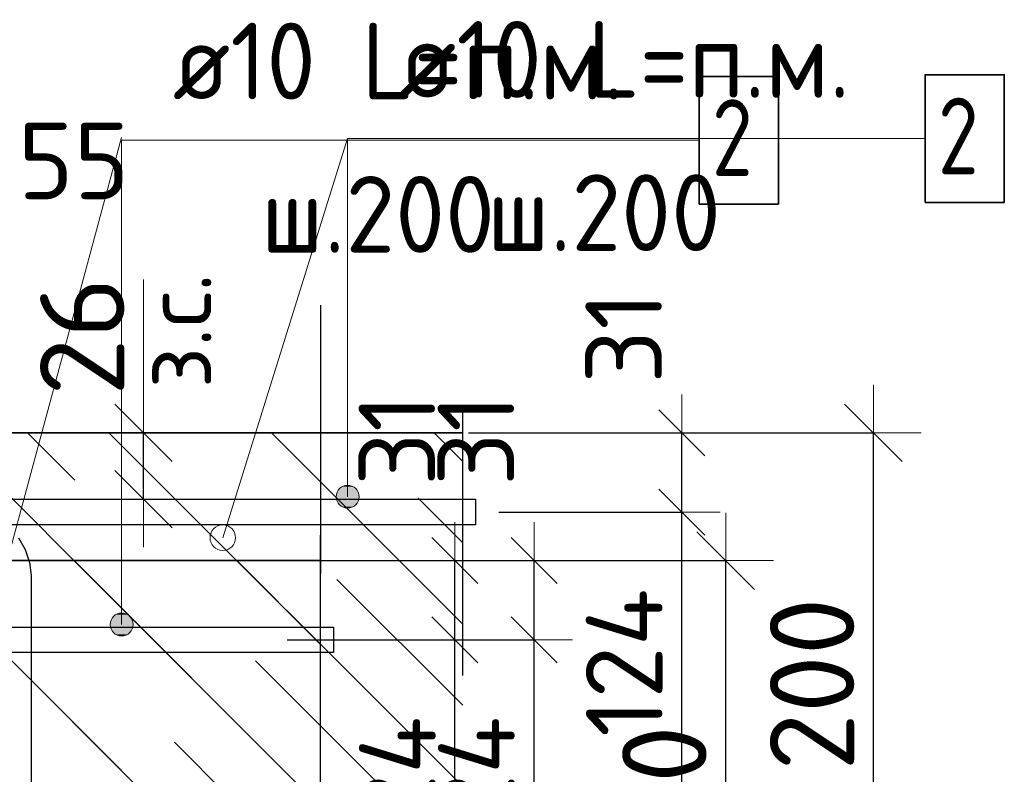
# Model space of a CAD drawing. Header units: metres. Extents: x -38 to 114, y -15 to 21.
# Tile 164 of 244: x 72.515 to 72.901, y 5.529 to 5.825. Entities that reach past the tile are written whole.
import ezdxf

# ---------------------------------------------------------------- set-up
doc = ezdxf.new("R2010")
doc.units = ezdxf.units.M
doc.header["$PDMODE"] = 65
doc.linetypes.add('______4', pattern=[0.135, 0.105, -0.03])
for name, color, linetype, lineweight in [('XR$3$Арм. стержнями верхней зоны', 180, 'Continuous', 35), ('XR$3$Арм.стержн. Арматура края', 96, 'Continuous', 35), ('XR$3$Арм.стержн. Хомут', 240, 'Continuous', 35), ('XR$3$Размерная линия (1)', 7, 'Continuous', 13), ('XR$3$Размерная линия_ общее', 7, 'Continuous', 13), ('XR$4$Арм. стержнями верхней зоны', 180, 'Continuous', 35), ('XR$4$Арм.стержн. Арматура края', 96, 'Continuous', 35), ('XR$4$ВК__отв в полу 1-2 эт', 220, 'Continuous', 25), ('XR$4$Размерная линия (1)', 7, 'Continuous', 13), ('XR$4$Размерная линия_ общее', 7, 'Continuous', 13), ('XR$6$Арм. стержнями верхней зоны', 180, 'Continuous', 35), ('XR$6$Арм.стержн. Арматура края', 96, 'Continuous', 35), ('XR$6$ВК__отв в полу 1-2 эт', 220, 'Continuous', 25), ('XR$6$Размерная линия (1)', 7, 'Continuous', 13), ('XR$6$Размерная линия_ общее', 7, 'Continuous', 13)]:
    doc.layers.add(name, color=color, linetype=linetype, lineweight=lineweight)
doc.styles.add('ISOCPEUR', font='txt')
doc.dimstyles.new('DIMSTYLE_11', dxfattribs={"dimtxt": 0.033, "dimasz": 0.0375, "dimexe": 0, "dimexo": 0, "dimgap": 0.0165, "dimtad": 2, "dimdec": 0, "dimlfac": 1000, "dimrnd": 1, "dimzin": 12, "dimdsep": 46, "dimtxsty": 'ISOCPEUR', "dimblk1": 'ALL_ML_STRICH', "dimblk2": 'ALL_ML_STRICH', "dimsah": 1, "dimcen": 0, "dimclrd": 7, "dimclre": 256, "dimclrt": 7, "dimadec": 0, "dimazin": 0, "dimtfac": 1, "dimtdec": 0, "dimtix": 1, "dimtmove": 2, "dimatfit": 3, "dimfxl": 0, "dimtvp": 1.2, "dimtzin": 0, "dimlwd": 0, "dimlwe": -3, "dimarcsym": 0})
doc.dimstyles.new('DIMSTYLE_12', dxfattribs={"dimtxt": 0.03, "dimasz": 0.03, "dimexe": 0, "dimexo": 0, "dimgap": 0.015, "dimtad": 2, "dimdec": 0, "dimlfac": 1000, "dimrnd": 1, "dimzin": 12, "dimdsep": 46, "dimtxsty": 'ISOCPEUR', "dimblk1": 'ALL_ML_STRICH', "dimblk2": 'ALL_ML_STRICH', "dimsah": 1, "dimcen": 0, "dimclrd": 7, "dimclre": 256, "dimclrt": 7, "dimadec": 0, "dimazin": 0, "dimtfac": 1, "dimtdec": 0, "dimtix": 1, "dimtmove": 2, "dimatfit": 3, "dimfxl": 0, "dimtzin": 0, "dimlwd": 0, "dimlwe": -3, "dimarcsym": 0})
doc.dimstyles.new('DIMSTYLE_14', dxfattribs={"dimtxt": 0.03, "dimasz": 0.03, "dimexe": 0, "dimexo": 0, "dimgap": 0.015, "dimtad": 2, "dimdec": 0, "dimlfac": 1000, "dimrnd": 1, "dimzin": 12, "dimdsep": 46, "dimtxsty": 'ISOCPEUR', "dimblk1": 'ALL_ML_STRICH', "dimblk2": 'ALL_ML_STRICH', "dimsah": 1, "dimcen": 0, "dimclrd": 7, "dimclre": 256, "dimclrt": 7, "dimadec": 0, "dimazin": 0, "dimtfac": 1, "dimtdec": 0, "dimtix": 1, "dimtmove": 2, "dimatfit": 3, "dimfxl": 0, "dimtvp": 1.2, "dimtzin": 0, "dimlwd": 0, "dimlwe": -3, "dimarcsym": 0})
doc.dimstyles.new('DIMSTYLE_23', dxfattribs={"dimtxt": 0.03, "dimasz": 0.03, "dimexe": 0, "dimexo": 0, "dimgap": 0.015, "dimtad": 2, "dimdec": 0, "dimlfac": 1000, "dimrnd": 5, "dimzin": 12, "dimdsep": 46, "dimtxsty": 'ISOCPEUR', "dimblk1": 'ALL_ML_STRICH', "dimblk2": 'ALL_ML_STRICH', "dimsah": 1, "dimcen": 0, "dimclrd": 7, "dimclre": 256, "dimclrt": 7, "dimadec": 0, "dimazin": 0, "dimtfac": 1, "dimtdec": 0, "dimtix": 1, "dimtmove": 2, "dimatfit": 3, "dimfxl": 0, "dimtvp": 1.2, "dimtzin": 0, "dimlwd": 0, "dimlwe": -3, "dimarcsym": 0})
doc.dimstyles.new('DIMSTYLE_8', dxfattribs={"dimtxt": 0.033, "dimasz": 0.0375, "dimexe": 0, "dimexo": 0, "dimgap": 0.0165, "dimtad": 2, "dimdec": 0, "dimlfac": 1000, "dimrnd": 1, "dimzin": 12, "dimdsep": 46, "dimtxsty": 'ISOCPEUR', "dimblk1": 'ALL_ML_STRICH', "dimblk2": 'ALL_ML_STRICH', "dimsah": 1, "dimcen": 0, "dimclrd": 7, "dimclre": 256, "dimclrt": 7, "dimadec": 0, "dimazin": 0, "dimtfac": 1, "dimtdec": 0, "dimtix": 1, "dimtmove": 2, "dimatfit": 3, "dimfxl": 0, "dimtzin": 0, "dimlwd": 0, "dimlwe": -3, "dimarcsym": 0})
pattern_1 = [(135, (0, 0), (-0.031819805, -0.031819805), [0.4, -0.05, 0, -0.05]), (135, (-0.01591, -0.01591), (-0.031819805, -0.031819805), [0.8, -0.1, 0.1, -0.1])]

# ---------------------------------------------------------------- blocks, each defined once
blk = doc.blocks.new('ALL_ML_STRICH')
at = {"color": 0, "linetype": 'ByBlock', "lineweight": -2}
for p, q in [((0, -0.5), (0, 0.5)), ((-0.3, -0.3), (0.3, 0.3)), ((-1, 0), (0.5, 0))]:
    blk.add_line(p, q, dxfattribs=at)
blk = doc.blocks.new('*D86')
at = {"layer": 'DEFPOINTS', "color": 7, "linetype": 'Continuous', "lineweight": 13, "transparency": 33554687}
for p in [(72.67772, 5.66307), (72.67772, 5.46307), (72.84927, 5.46307)]:
    blk.add_point(p, dxfattribs=at)
at = {"layer": 'XR$3$Размерная линия_ общее', "color": 253, "linetype": 'Continuous', "lineweight": -2, "true_color": 0xa0a0a0, "transparency": 33554687}
for p, q in [((72.69772, 5.66307), (72.84927, 5.66307)), ((72.69772, 5.46307), (72.84927, 5.46307))]:
    blk.add_line(p, q, dxfattribs=at)
at = {"layer": 'XR$3$Размерная линия_ общее', "color": 7, "linetype": 'Continuous', "lineweight": -2, "transparency": 33554687}
blk.add_line((72.84927, 5.46307), (72.84927, 5.66307), dxfattribs=at)
at = {"layer": 'XR$3$Размерная линия_ общее', "color": 7, "linetype": 'Continuous', "lineweight": 13, "transparency": 33554687, "xscale": 0.0375, "yscale": 0.0375, "zscale": 0.0375}
for p, rotation in [((72.84927, 5.66307), 90), ((72.84927, 5.46307), 270)]:
    blk.add_blockref('ALL_ML_STRICH', p, dxfattribs=dict(at, rotation=rotation))
at = {"layer": 'XR$3$Размерная линия_ общее', "color": 7, "linetype": 'Continuous', "lineweight": 13, "transparency": 33554687, "insert": (72.82527, 5.56472), "char_height": 0.033, "width": 0.099, "attachment_point": 5, "rotation": 90, "style": 'ISOCPEUR'}
blk.add_mtext('\\A1;{200}', dxfattribs=at)
blk = doc.blocks.new('*D148')
at = {"layer": 'DEFPOINTS', "color": 7, "linetype": 'Continuous', "lineweight": 13, "transparency": 33554687}
for p in [(72.52365, 5.66307), (72.52365, 5.63707), (72.56364, 5.63707)]:
    blk.add_point(p, dxfattribs=at)
at = {"layer": 'XR$3$Размерная линия_ общее', "color": 253, "linetype": 'Continuous', "lineweight": -2, "true_color": 0xa0a0a0, "transparency": 33554687}
for p, q in [((72.54365, 5.66307), (72.56364, 5.66307)), ((72.54365, 5.63707), (72.56364, 5.63707))]:
    blk.add_line(p, q, dxfattribs=at)
at = {"layer": 'XR$3$Размерная линия_ общее', "color": 7, "linetype": 'Continuous', "lineweight": -2, "transparency": 33554687}
blk.add_line((72.56364, 5.63707), (72.56364, 5.66307), dxfattribs=at)
at = {"layer": 'XR$3$Размерная линия_ общее', "color": 7, "linetype": 'Continuous', "lineweight": 13, "transparency": 33554687, "xscale": 0.0375, "yscale": 0.0375, "zscale": 0.0375}
for p, rotation in [((72.56364, 5.66307), 90), ((72.56364, 5.63707), 270)]:
    blk.add_blockref('ALL_ML_STRICH', p, dxfattribs=dict(at, rotation=rotation))
at = {"layer": 'XR$3$Размерная линия_ общее', "color": 7, "linetype": 'Continuous', "lineweight": 13, "transparency": 33554687, "insert": (72.56317, 5.68043), "char_height": 0.027, "width": 0.00135, "attachment_point": 1, "rotation": 90, "line_spacing_factor": 0.60241, "style": 'ISOCPEUR'}
blk.add_mtext('з.с.', dxfattribs=at)
at = {"layer": 'XR$3$Размерная линия_ общее', "color": 7, "linetype": 'Continuous', "lineweight": 13, "transparency": 33554687, "insert": (72.53964, 5.70079), "char_height": 0.033, "width": 0.066, "attachment_point": 5, "rotation": 90, "style": 'ISOCPEUR'}
blk.add_mtext('\\A1;{26}', dxfattribs=at)
blk = doc.blocks.new('*D151')
at = {"layer": 'DEFPOINTS', "color": 7, "linetype": 'Continuous', "lineweight": 13, "transparency": 33554687}
for p in [(72.43463, 5.74681), (72.43463, 5.62807), (72.4897, 5.62807)]:
    blk.add_point(p, dxfattribs=at)
at = {"layer": 'XR$3$Размерная линия (1)', "color": 9, "linetype": 'Continuous', "lineweight": -2, "true_color": 0xc7c7c7, "transparency": 33554687}
for p, q in [((72.43463, 5.64807), (72.43463, 5.74681)), ((72.4897, 5.64807), (72.4897, 5.74681))]:
    blk.add_line(p, q, dxfattribs=at)
at = {"layer": 'XR$3$Размерная линия (1)', "color": 7, "linetype": 'Continuous', "lineweight": -2, "transparency": 33554687}
blk.add_line((72.43463, 5.74681), (72.4897, 5.74681), dxfattribs=at)
at = {"layer": 'XR$3$Размерная линия (1)', "color": 7, "linetype": 'Continuous', "lineweight": 13, "transparency": 33554687, "xscale": 0.03, "yscale": 0.03, "zscale": 0.03, "rotation": 180}
blk.add_blockref('ALL_ML_STRICH', (72.43463, 5.74681), dxfattribs=at)
at = {"layer": 'XR$3$Размерная линия (1)', "color": 7, "linetype": 'Continuous', "lineweight": 13, "transparency": 33554687, "xscale": 0.03, "yscale": 0.03, "zscale": 0.03}
blk.add_blockref('ALL_ML_STRICH', (72.4897, 5.74681), dxfattribs=at)
at = {"layer": 'XR$3$Размерная линия (1)', "color": 7, "linetype": 'Continuous', "lineweight": 13, "transparency": 33554687, "insert": (72.53632, 5.76949), "char_height": 0.03, "width": 0.06, "attachment_point": 5, "style": 'ISOCPEUR'}
blk.add_mtext('\\A1;{55}', dxfattribs=at)
blk = doc.blocks.new('*D208')
at = {"layer": 'DEFPOINTS', "color": 7, "linetype": 'Continuous', "lineweight": 13, "transparency": 33554687}
for p in [(72.68263, 5.63207), (72.6816, 5.50807), (72.77427, 5.50807)]:
    blk.add_point(p, dxfattribs=at)
at = {"layer": 'XR$3$Размерная линия (1)', "color": 9, "linetype": 'Continuous', "lineweight": -2, "true_color": 0xc7c7c7, "transparency": 33554687}
for p, q in [((72.70263, 5.63207), (72.77427, 5.63207)), ((72.7016, 5.50807), (72.77427, 5.50807))]:
    blk.add_line(p, q, dxfattribs=at)
at = {"layer": 'XR$3$Размерная линия (1)', "color": 7, "linetype": 'Continuous', "lineweight": -2, "transparency": 33554687}
blk.add_line((72.77427, 5.50807), (72.77427, 5.63207), dxfattribs=at)
at = {"layer": 'XR$3$Размерная линия (1)', "color": 7, "linetype": 'Continuous', "lineweight": 13, "transparency": 33554687, "xscale": 0.03, "yscale": 0.03, "zscale": 0.03}
for p, rotation in [((72.77427, 5.63207), 90), ((72.77427, 5.50807), 270)]:
    blk.add_blockref('ALL_ML_STRICH', p, dxfattribs=dict(at, rotation=rotation))
at = {"layer": 'XR$3$Размерная линия (1)', "color": 7, "linetype": 'Continuous', "lineweight": 13, "transparency": 33554687, "insert": (72.75177, 5.57307), "char_height": 0.03, "width": 0.09, "attachment_point": 5, "rotation": 90, "style": 'ISOCPEUR'}
blk.add_mtext('\\A1;{124}', dxfattribs=at)
blk = doc.blocks.new('*D209')
at = {"layer": 'DEFPOINTS', "color": 7, "linetype": 'Continuous', "lineweight": 13, "transparency": 33554687}
for p in [(72.67076, 5.66307), (72.68263, 5.63207), (72.77427, 5.63207)]:
    blk.add_point(p, dxfattribs=at)
at = {"layer": 'XR$3$Размерная линия (1)', "color": 9, "linetype": 'Continuous', "lineweight": -2, "true_color": 0xc7c7c7, "transparency": 33554687}
for p, q in [((72.69076, 5.66307), (72.77427, 5.66307)), ((72.70263, 5.63207), (72.77427, 5.63207))]:
    blk.add_line(p, q, dxfattribs=at)
at = {"layer": 'XR$3$Размерная линия (1)', "color": 7, "linetype": 'Continuous', "lineweight": -2, "transparency": 33554687}
blk.add_line((72.77427, 5.63207), (72.77427, 5.66307), dxfattribs=at)
at = {"layer": 'XR$3$Размерная линия (1)', "color": 7, "linetype": 'Continuous', "lineweight": 13, "transparency": 33554687, "xscale": 0.03, "yscale": 0.03, "zscale": 0.03}
for p, rotation in [((72.77427, 5.66307), 90), ((72.77427, 5.63207), 270)]:
    blk.add_blockref('ALL_ML_STRICH', p, dxfattribs=dict(at, rotation=rotation))
at = {"layer": 'XR$3$Размерная линия (1)', "color": 7, "linetype": 'Continuous', "lineweight": 13, "transparency": 33554687, "insert": (72.75153, 5.70036), "char_height": 0.03, "width": 0.06, "attachment_point": 5, "rotation": 90, "style": 'ISOCPEUR'}
blk.add_mtext('\\A1;{31}', dxfattribs=at)
blk = doc.blocks.new('*D271')
at = {"layer": 'DEFPOINTS', "color": 7, "linetype": 'Continuous', "lineweight": 13, "transparency": 33554687}
for p in [(72.61991, 5.61305), (72.61991, 5.41305), (72.79146, 5.41305)]:
    blk.add_point(p, dxfattribs=at)
at = {"layer": 'XR$4$Размерная линия_ общее', "color": 253, "linetype": 'Continuous', "lineweight": -2, "true_color": 0xa0a0a0, "transparency": 33554687}
for p, q in [((72.63991, 5.61305), (72.79146, 5.61305)), ((72.63991, 5.41305), (72.79146, 5.41305))]:
    blk.add_line(p, q, dxfattribs=at)
at = {"layer": 'XR$4$Размерная линия_ общее', "color": 7, "linetype": 'Continuous', "lineweight": -2, "transparency": 33554687}
blk.add_line((72.79146, 5.41305), (72.79146, 5.61305), dxfattribs=at)
at = {"layer": 'XR$4$Размерная линия_ общее', "color": 7, "linetype": 'Continuous', "lineweight": 13, "transparency": 33554687, "xscale": 0.0375, "yscale": 0.0375, "zscale": 0.0375}
for p, rotation in [((72.79146, 5.61305), 90), ((72.79146, 5.41305), 270)]:
    blk.add_blockref('ALL_ML_STRICH', p, dxfattribs=dict(at, rotation=rotation))
at = {"layer": 'XR$4$Размерная линия_ общее', "color": 7, "linetype": 'Continuous', "lineweight": 13, "transparency": 33554687, "insert": (72.76746, 5.5147), "char_height": 0.033, "width": 0.099, "attachment_point": 5, "rotation": 90, "style": 'ISOCPEUR'}
blk.add_mtext('\\A1;{200}', dxfattribs=at)
blk = doc.blocks.new('*D394')
at = {"layer": 'DEFPOINTS', "color": 7, "linetype": 'Continuous', "lineweight": 13, "transparency": 33554687}
for p in [(72.5999, 5.58205), (72.59287, 5.45805), (72.68553, 5.45805)]:
    blk.add_point(p, dxfattribs=at)
at = {"layer": 'XR$4$Размерная линия (1)', "color": 9, "linetype": 'Continuous', "lineweight": -2, "true_color": 0xc7c7c7, "transparency": 33554687}
for p, q in [((72.6199, 5.58205), (72.68553, 5.58205)), ((72.61287, 5.45805), (72.68553, 5.45805))]:
    blk.add_line(p, q, dxfattribs=at)
at = {"layer": 'XR$4$Размерная линия (1)', "color": 7, "linetype": 'Continuous', "lineweight": -2, "transparency": 33554687}
blk.add_line((72.68553, 5.45805), (72.68553, 5.58205), dxfattribs=at)
at = {"layer": 'XR$4$Размерная линия (1)', "color": 7, "linetype": 'Continuous', "lineweight": 13, "transparency": 33554687, "xscale": 0.03, "yscale": 0.03, "zscale": 0.03}
for p, rotation in [((72.68553, 5.58205), 90), ((72.68553, 5.45805), 270)]:
    blk.add_blockref('ALL_ML_STRICH', p, dxfattribs=dict(at, rotation=rotation))
at = {"layer": 'XR$4$Размерная линия (1)', "color": 7, "linetype": 'Continuous', "lineweight": 13, "transparency": 33554687, "insert": (72.66303, 5.52305), "char_height": 0.03, "width": 0.09, "attachment_point": 5, "rotation": 90, "style": 'ISOCPEUR'}
blk.add_mtext('\\A1;{124}', dxfattribs=at)
blk = doc.blocks.new('*D395')
at = {"layer": 'DEFPOINTS', "color": 7, "linetype": 'Continuous', "lineweight": 13, "transparency": 33554687}
for p in [(72.58203, 5.61305), (72.5999, 5.58205), (72.68553, 5.58205)]:
    blk.add_point(p, dxfattribs=at)
at = {"layer": 'XR$4$Размерная линия (1)', "color": 9, "linetype": 'Continuous', "lineweight": -2, "true_color": 0xc7c7c7, "transparency": 33554687}
for p, q in [((72.60203, 5.61305), (72.68553, 5.61305)), ((72.6199, 5.58205), (72.68553, 5.58205))]:
    blk.add_line(p, q, dxfattribs=at)
at = {"layer": 'XR$4$Размерная линия (1)', "color": 7, "linetype": 'Continuous', "lineweight": -2, "transparency": 33554687}
blk.add_line((72.68553, 5.58205), (72.68553, 5.61305), dxfattribs=at)
at = {"layer": 'XR$4$Размерная линия (1)', "color": 7, "linetype": 'Continuous', "lineweight": 13, "transparency": 33554687, "xscale": 0.03, "yscale": 0.03, "zscale": 0.03}
for p, rotation in [((72.68553, 5.61305), 90), ((72.68553, 5.58205), 270)]:
    blk.add_blockref('ALL_ML_STRICH', p, dxfattribs=dict(at, rotation=rotation))
at = {"layer": 'XR$4$Размерная линия (1)', "color": 7, "linetype": 'Continuous', "lineweight": 13, "transparency": 33554687, "insert": (72.66279, 5.66034), "char_height": 0.03, "width": 0.06, "attachment_point": 5, "rotation": 90, "style": 'ISOCPEUR'}
blk.add_mtext('\\A1;{31}', dxfattribs=at)
blk = doc.blocks.new('*D657')
at = {"layer": 'DEFPOINTS', "color": 7, "linetype": 'Continuous', "lineweight": 13, "transparency": 33554687}
for p in [(72.61991, 5.61305), (72.61991, 5.41305), (72.79146, 5.41305)]:
    blk.add_point(p, dxfattribs=at)
at = {"layer": 'XR$6$Размерная линия_ общее', "color": 253, "linetype": 'Continuous', "lineweight": -2, "true_color": 0xa0a0a0, "transparency": 33554687}
for p, q in [((72.63991, 5.61305), (72.79146, 5.61305)), ((72.63991, 5.41305), (72.79146, 5.41305))]:
    blk.add_line(p, q, dxfattribs=at)
at = {"layer": 'XR$6$Размерная линия_ общее', "color": 7, "linetype": 'Continuous', "lineweight": -2, "transparency": 33554687}
blk.add_line((72.79146, 5.41305), (72.79146, 5.61305), dxfattribs=at)
at = {"layer": 'XR$6$Размерная линия_ общее', "color": 7, "linetype": 'Continuous', "lineweight": 13, "transparency": 33554687, "xscale": 0.0375, "yscale": 0.0375, "zscale": 0.0375}
for p, rotation in [((72.79146, 5.61305), 90), ((72.79146, 5.41305), 270)]:
    blk.add_blockref('ALL_ML_STRICH', p, dxfattribs=dict(at, rotation=rotation))
at = {"layer": 'XR$6$Размерная линия_ общее', "color": 7, "linetype": 'Continuous', "lineweight": 13, "transparency": 33554687, "insert": (72.76746, 5.5147), "char_height": 0.033, "width": 0.099, "attachment_point": 5, "rotation": 90, "style": 'ISOCPEUR'}
blk.add_mtext('\\A1;{200}', dxfattribs=at)
blk = doc.blocks.new('*D849')
at = {"layer": 'DEFPOINTS', "color": 7, "linetype": 'Continuous', "lineweight": 13, "transparency": 33554687}
for p in [(72.62776, 5.58205), (72.6238, 5.45805), (72.71646, 5.45805)]:
    blk.add_point(p, dxfattribs=at)
at = {"layer": 'XR$6$Размерная линия (1)', "color": 9, "linetype": 'Continuous', "lineweight": -2, "true_color": 0xc7c7c7, "transparency": 33554687}
for p, q in [((72.64776, 5.58205), (72.71646, 5.58205)), ((72.6438, 5.45805), (72.71646, 5.45805))]:
    blk.add_line(p, q, dxfattribs=at)
at = {"layer": 'XR$6$Размерная линия (1)', "color": 7, "linetype": 'Continuous', "lineweight": -2, "transparency": 33554687}
blk.add_line((72.71646, 5.45805), (72.71646, 5.58205), dxfattribs=at)
at = {"layer": 'XR$6$Размерная линия (1)', "color": 7, "linetype": 'Continuous', "lineweight": 13, "transparency": 33554687, "xscale": 0.03, "yscale": 0.03, "zscale": 0.03}
for p, rotation in [((72.71646, 5.58205), 90), ((72.71646, 5.45805), 270)]:
    blk.add_blockref('ALL_ML_STRICH', p, dxfattribs=dict(at, rotation=rotation))
at = {"layer": 'XR$6$Размерная линия (1)', "color": 7, "linetype": 'Continuous', "lineweight": 13, "transparency": 33554687, "insert": (72.69396, 5.52305), "char_height": 0.03, "width": 0.09, "attachment_point": 5, "rotation": 90, "style": 'ISOCPEUR'}
blk.add_mtext('\\A1;{124}', dxfattribs=at)
blk = doc.blocks.new('*D850')
at = {"layer": 'DEFPOINTS', "color": 7, "linetype": 'Continuous', "lineweight": 13, "transparency": 33554687}
for p in [(72.61295, 5.61305), (72.62776, 5.58205), (72.71646, 5.58205)]:
    blk.add_point(p, dxfattribs=at)
at = {"layer": 'XR$6$Размерная линия (1)', "color": 9, "linetype": 'Continuous', "lineweight": -2, "true_color": 0xc7c7c7, "transparency": 33554687}
for p, q in [((72.63295, 5.61305), (72.71646, 5.61305)), ((72.64776, 5.58205), (72.71646, 5.58205))]:
    blk.add_line(p, q, dxfattribs=at)
at = {"layer": 'XR$6$Размерная линия (1)', "color": 7, "linetype": 'Continuous', "lineweight": -2, "transparency": 33554687}
blk.add_line((72.71646, 5.58205), (72.71646, 5.61305), dxfattribs=at)
at = {"layer": 'XR$6$Размерная линия (1)', "color": 7, "linetype": 'Continuous', "lineweight": 13, "transparency": 33554687, "xscale": 0.03, "yscale": 0.03, "zscale": 0.03}
for p, rotation in [((72.71646, 5.61305), 90), ((72.71646, 5.58205), 270)]:
    blk.add_blockref('ALL_ML_STRICH', p, dxfattribs=dict(at, rotation=rotation))
at = {"layer": 'XR$6$Размерная линия (1)', "color": 7, "linetype": 'Continuous', "lineweight": 13, "transparency": 33554687, "insert": (72.69372, 5.66034), "char_height": 0.03, "width": 0.06, "attachment_point": 5, "rotation": 90, "style": 'ISOCPEUR'}
blk.add_mtext('\\A1;{31}', dxfattribs=at)

msp = doc.modelspace()

# ---------------------------------------------------------------- hatches: boundary and pattern name
at = {"linetype": 'Continuous', "lineweight": 25, "transparency": 33554687}
h = msp.add_hatch(dxfattribs=at)
h.set_pattern_fill('__________540', scale=0.015, style=0, pattern_type=2)
h.set_pattern_definition(pattern_1)
h.paths.add_polyline_path([(72.5447, 5.66307), (72.2947, 5.66307), (72.2947, 5.36307), (72.5447, 5.36307)], flags=0)
h = msp.add_hatch(dxfattribs=at)
h.set_pattern_fill('__________540', scale=0.015, style=0, pattern_type=2)
h.set_pattern_definition(pattern_1)
h.paths.add_polyline_path([(72.5447, 5.66307), (72.5447, 5.46307), (72.68855, 5.46307), (72.68855, 5.66307)], flags=0)
at = {"linetype": 'Continuous', "lineweight": 13, "transparency": 33554687}
h = msp.add_hatch(dxfattribs=at)
h.set_pattern_fill('__________540', scale=0.015, style=0, pattern_type=2)
h.set_pattern_definition(pattern_1)
h.paths.add_polyline_path([(72.20078, 5.61305), (72.20078, 5.41305), (72.63295, 5.41305), (72.63295, 5.61305)], flags=0)
h = msp.add_hatch(dxfattribs=at)
h.set_pattern_fill('__________540', scale=0.015, style=0, pattern_type=2)
h.set_pattern_definition(pattern_1)
h.paths.add_polyline_path([(72.20078, 5.61305), (72.20078, 5.41305), (72.63295, 5.41305), (72.63295, 5.61305)], flags=0)
at = {"layer": 'XR$3$Арм. стержнями верхней зоны', "linetype": 'Continuous', "lineweight": 13, "transparency": 33554687}
for points in [[(72.64576, 5.64194), (72.64126, 5.64194), (72.63964, 5.64032)], [(72.64576, 5.64194), (72.63964, 5.64032), (72.64738, 5.64032)], [(72.64126, 5.64194), (72.64576, 5.64194), (72.64351, 5.64257)], [(72.64738, 5.64032), (72.63964, 5.64032), (72.63901, 5.63807)], [(72.64738, 5.64032), (72.63901, 5.63807), (72.64801, 5.63807)], [(72.64801, 5.63807), (72.63901, 5.63807), (72.63964, 5.63582)], [(72.64801, 5.63807), (72.63964, 5.63582), (72.64738, 5.63582)], [(72.64738, 5.63582), (72.63964, 5.63582), (72.64126, 5.6342)], [(72.64738, 5.63582), (72.64126, 5.6342), (72.64576, 5.6342)], [(72.64576, 5.6342), (72.64126, 5.6342), (72.64351, 5.63357)]]:
    msp.add_hatch(color=7, dxfattribs=at).paths.add_polyline_path(points)
at = {"layer": 'XR$4$Арм. стержнями верхней зоны', "linetype": 'Continuous', "lineweight": 13, "transparency": 33554687}
for points in [[(72.55732, 5.59192), (72.55282, 5.59192), (72.5512, 5.5903)], [(72.55732, 5.59192), (72.5512, 5.5903), (72.55894, 5.5903)], [(72.55282, 5.59192), (72.55732, 5.59192), (72.55507, 5.59255)], [(72.55894, 5.5903), (72.5512, 5.5903), (72.55057, 5.58805)], [(72.55894, 5.5903), (72.55057, 5.58805), (72.55957, 5.58805)], [(72.55957, 5.58805), (72.55057, 5.58805), (72.5512, 5.5858)], [(72.55957, 5.58805), (72.5512, 5.5858), (72.55894, 5.5858)], [(72.55894, 5.5858), (72.5512, 5.5858), (72.55282, 5.58418)], [(72.55894, 5.5858), (72.55282, 5.58418), (72.55732, 5.58418)], [(72.55732, 5.58418), (72.55282, 5.58418), (72.55507, 5.58355)]]:
    msp.add_hatch(color=7, dxfattribs=at).paths.add_polyline_path(points)
at = {"layer": 'XR$6$Арм. стержнями верхней зоны', "linetype": 'Continuous', "lineweight": 13, "transparency": 33554687}
for points in [[(72.55732, 5.59192), (72.55282, 5.59192), (72.5512, 5.5903)], [(72.55732, 5.59192), (72.5512, 5.5903), (72.55894, 5.5903)], [(72.55282, 5.59192), (72.55732, 5.59192), (72.55507, 5.59255)], [(72.55894, 5.5903), (72.5512, 5.5903), (72.55057, 5.58805)], [(72.55894, 5.5903), (72.55057, 5.58805), (72.55957, 5.58805)], [(72.55957, 5.58805), (72.55057, 5.58805), (72.5512, 5.5858)], [(72.55957, 5.58805), (72.5512, 5.5858), (72.55894, 5.5858)], [(72.55894, 5.5858), (72.5512, 5.5858), (72.55282, 5.58418)], [(72.55894, 5.5858), (72.55282, 5.58418), (72.55732, 5.58418)], [(72.55732, 5.58418), (72.55282, 5.58418), (72.55507, 5.58355)]]:
    msp.add_hatch(color=7, dxfattribs=at).paths.add_polyline_path(points)

# ---------------------------------------------------------------- linework, layer by layer
at = {"color": 7, "linetype": 'Continuous', "lineweight": 13, "transparency": 33554687}
for p, q in [((72.59466, 5.62202), (72.64351, 5.77823)), ((72.56364, 5.66307), (72.56364, 5.72307))]:
    msp.add_line(p, q, dxfattribs=at)
at = {"color": 7, "linetype": '______4', "lineweight": 25, "transparency": 33554687}
for p, q in [((72.68855, 5.36307), (72.68855, 5.76307)), ((72.63295, 5.31305), (72.63295, 5.71305)), ((72.63295, 5.71305), (72.63295, 5.31305))]:
    msp.add_line(p, q, dxfattribs=at)
at = {"color": 7, "linetype": 'Continuous', "lineweight": 35, "transparency": 33554687}
for p, q in [((72.5447, 5.66307), (72.2947, 5.66307)), ((72.68855, 5.66307), (72.5447, 5.66307)), ((72.63295, 5.61305), (72.20078, 5.61305)), ((72.63295, 5.61305), (72.20078, 5.61305))]:
    msp.add_line(p, q, dxfattribs=at)
at = {"color": 7, "linetype": 'Continuous', "lineweight": 13, "transparency": 33554687}
msp.add_circle((72.59466, 5.62202), 0.005, dxfattribs=at)
at = {"layer": 'XR$3$Арм. стержнями верхней зоны', "color": 7, "linetype": 'Continuous', "lineweight": 13, "transparency": 33554687}
for p, q in [((72.64351, 5.77823), (72.86951, 5.77823)), ((72.64351, 5.77823), (72.64351, 5.63807)), ((72.64351, 5.64257), (72.64351, 5.64257)), ((72.63901, 5.63807), (72.63901, 5.63807)), ((72.64801, 5.63807), (72.64801, 5.63807)), ((72.64351, 5.63357), (72.64351, 5.63357))]:
    msp.add_line(p, q, dxfattribs=at)
at = {"layer": 'XR$3$Арм. стержнями верхней зоны', "color": 7, "linetype": 'Continuous', "lineweight": 35, "transparency": 33554687}
msp.add_lwpolyline([(72.86951, 5.75323), (72.90051, 5.75323), (72.90051, 5.80323), (72.86951, 5.80323), (72.86951, 5.75323)], dxfattribs=at)
at = {"layer": 'XR$3$Арм. стержнями верхней зоны', "color": 4, "linetype": 'Continuous', "lineweight": 25, "transparency": 33554687}
msp.add_lwpolyline([(72.3197, 5.63707), (72.69355, 5.63707), (72.69355, 5.62707), (72.3197, 5.62707), (72.3197, 5.63707)], dxfattribs=at)
at = {"layer": 'XR$3$Арм. стержнями верхней зоны', "color": 7, "linetype": 'Continuous', "lineweight": 13, "transparency": 33554687}
msp.add_circle((72.64351, 5.63807), 0.0045, dxfattribs=at)
at = {"layer": 'XR$3$Арм.стержн. Арматура края', "color": 4, "linetype": 'Continuous', "lineweight": 25, "transparency": 33554687}
for points in [[(72.35299, 5.63707), (72.69355, 5.63707), (72.69355, 5.62707)], [(72.69355, 5.62707), (72.35368, 5.62707)]]:
    msp.add_lwpolyline(points, dxfattribs=at)
at = {"layer": 'XR$3$Арм.стержн. Хомут', "color": 40, "linetype": 'Continuous', "lineweight": 25, "transparency": 33554687}
msp.add_lwpolyline([(72.51473, 5.62203), (72.51735, 5.61735), (72.51902, 5.61227), (72.5197, 5.60739), (72.5197, 5.41474), (72.51902, 5.40986), (72.51735, 5.40478), (72.51473, 5.40011)], dxfattribs=at)
msp.add_lwpolyline([(72.51473, 5.62203), (72.51735, 5.61735), (72.51902, 5.61227), (72.5197, 5.60739), (72.5197, 5.41474), (72.51902, 5.40986), (72.51735, 5.40478), (72.51473, 5.40011)], dxfattribs=at)
msp.add_lwpolyline([(72.51473, 5.62203), (72.51735, 5.61735), (72.51902, 5.61227), (72.5197, 5.60739), (72.5197, 5.41474), (72.51902, 5.40986), (72.51735, 5.40478), (72.51473, 5.40011)], dxfattribs=at)
at = {"layer": 'XR$4$Арм. стержнями верхней зоны', "color": 7, "linetype": 'Continuous', "lineweight": 13, "transparency": 33554687}
for p, q in [((72.55507, 5.77758), (72.78107, 5.77758)), ((72.55507, 5.77758), (72.55507, 5.58805)), ((72.55507, 5.59255), (72.55507, 5.59255)), ((72.55057, 5.58805), (72.55057, 5.58805)), ((72.55957, 5.58805), (72.55957, 5.58805)), ((72.55507, 5.58355), (72.55507, 5.58355))]:
    msp.add_line(p, q, dxfattribs=at)
at = {"layer": 'XR$4$Арм. стержнями верхней зоны', "color": 7, "linetype": 'Continuous', "lineweight": 35, "transparency": 33554687}
msp.add_lwpolyline([(72.78107, 5.75258), (72.81207, 5.75258), (72.81207, 5.80258), (72.78107, 5.80258), (72.78107, 5.75258)], dxfattribs=at)
at = {"layer": 'XR$4$Арм. стержнями верхней зоны', "color": 4, "linetype": 'Continuous', "lineweight": 25, "transparency": 33554687}
msp.add_lwpolyline([(72.22578, 5.58705), (72.63795, 5.58705), (72.63795, 5.57705), (72.22578, 5.57705), (72.22578, 5.58705)], dxfattribs=at)
at = {"layer": 'XR$4$Арм. стержнями верхней зоны', "color": 7, "linetype": 'Continuous', "lineweight": 13, "transparency": 33554687}
msp.add_circle((72.55507, 5.58805), 0.0045, dxfattribs=at)
at = {"layer": 'XR$4$Арм.стержн. Арматура края', "color": 4, "linetype": 'Continuous', "lineweight": 25, "transparency": 33554687}
msp.add_lwpolyline([(72.25434, 5.58705), (72.63795, 5.58705), (72.63795, 5.57705), (72.25504, 5.57705)], dxfattribs=at)
at = {"layer": 'XR$4$ВК__отв в полу 1-2 эт', "color": 7, "linetype": 'Continuous', "lineweight": 13, "transparency": 33554687}
msp.add_line((72.50078, 5.578), (72.55503, 5.7786), dxfattribs=at)
at = {"layer": 'XR$6$Арм. стержнями верхней зоны', "color": 7, "linetype": 'Continuous', "lineweight": 13, "transparency": 33554687}
for p, q in [((72.55507, 5.77758), (72.78107, 5.77758)), ((72.55507, 5.77758), (72.55507, 5.58805)), ((72.55507, 5.59255), (72.55507, 5.59255)), ((72.55057, 5.58805), (72.55057, 5.58805)), ((72.55957, 5.58805), (72.55957, 5.58805)), ((72.55507, 5.58355), (72.55507, 5.58355))]:
    msp.add_line(p, q, dxfattribs=at)
at = {"layer": 'XR$6$Арм. стержнями верхней зоны', "color": 7, "linetype": 'Continuous', "lineweight": 35, "transparency": 33554687}
msp.add_lwpolyline([(72.78107, 5.75258), (72.81207, 5.75258), (72.81207, 5.80258), (72.78107, 5.80258), (72.78107, 5.75258)], dxfattribs=at)
at = {"layer": 'XR$6$Арм. стержнями верхней зоны', "color": 4, "linetype": 'Continuous', "lineweight": 25, "transparency": 33554687}
msp.add_lwpolyline([(72.22578, 5.58705), (72.63795, 5.58705), (72.63795, 5.57705), (72.22578, 5.57705), (72.22578, 5.58705)], dxfattribs=at)
at = {"layer": 'XR$6$Арм. стержнями верхней зоны', "color": 7, "linetype": 'Continuous', "lineweight": 13, "transparency": 33554687}
msp.add_circle((72.55507, 5.58805), 0.0045, dxfattribs=at)
at = {"layer": 'XR$6$Арм.стержн. Арматура края', "color": 4, "linetype": 'Continuous', "lineweight": 25, "transparency": 33554687}
msp.add_lwpolyline([(72.25434, 5.58705), (72.63795, 5.58705), (72.63795, 5.57705), (72.25504, 5.57705)], dxfattribs=at)
at = {"layer": 'XR$6$ВК__отв в полу 1-2 эт', "color": 7, "linetype": 'Continuous', "lineweight": 13, "transparency": 33554687}
msp.add_line((72.50078, 5.578), (72.55503, 5.7786), dxfattribs=at)

# ---------------------------------------------------------------- texts
at = {"layer": 'XR$3$Арм. стержнями верхней зоны', "color": 7, "linetype": 'Continuous', "lineweight": 25, "transparency": 33554687, "char_height": 0.03, "attachment_point": 7, "style": 'ISOCPEUR'}
for s, insert, width in [('\\W0.94;ø10 L=п.м.', (72.66351, 5.79423), 0.1999832), ('\\W0.78;2', (72.87451, 5.76423), 0.0326407), ('\\W0.95;ш.200 ', (72.69801, 5.73423), 0.1311997)]:
    msp.add_mtext(s, dxfattribs=dict(at, insert=insert, width=width))
at = {"layer": 'XR$4$Арм. стержнями верхней зоны', "color": 7, "linetype": 'Continuous', "lineweight": 25, "transparency": 33554687, "char_height": 0.03, "attachment_point": 7, "style": 'ISOCPEUR'}
for s, insert, width in [('\\W0.94;ø10 L=п.м.', (72.57507, 5.79358), 0.1999832), ('\\W0.78;2', (72.78607, 5.76358), 0.0326407), ('\\W0.95;ш.200 ', (72.60957, 5.73358), 0.1311995)]:
    msp.add_mtext(s, dxfattribs=dict(at, insert=insert, width=width))
at = {"layer": 'XR$6$Арм. стержнями верхней зоны', "color": 7, "linetype": 'Continuous', "lineweight": 25, "transparency": 33554687, "char_height": 0.03, "attachment_point": 7, "style": 'ISOCPEUR'}
for s, insert, width in [('\\W0.94;ø10 L=п.м.', (72.57507, 5.79358), 0.1999832), ('\\W0.78;2', (72.78607, 5.76358), 0.0326407), ('\\W0.95;ш.200 ', (72.60957, 5.73358), 0.1311995)]:
    msp.add_mtext(s, dxfattribs=dict(at, insert=insert, width=width))

# ---------------------------------------------------------------- dimensions: what is measured, and where the dimension line sits
at = {"layer": 'XR$3$Размерная линия (1)', "color": 7, "linetype": 'Continuous', "lineweight": 13, "transparency": 33554687}
dim = msp.add_linear_dim(base=(72.4897, 5.74681), p1=(72.43463, 5.64807), p2=(72.4897, 5.64807), dimstyle='DIMSTYLE_23', override={"dimpost": '<>', "dimclrd": 7, "dimclre": 9, "dimclrt": 7, "dimlwd": 0, "dimlwe": 65533}, dxfattribs=at)
dim.commit()
dim.dimension.update_dxf_attribs({"geometry": '*D151', "text_midpoint": (72.53632, 5.76949), "dimtype": 160})
for base, p1, p2, dimstyle, picture, middle in [((72.77427, 5.66307), (72.70263, 5.63207), (72.69076, 5.66307), 'DIMSTYLE_14', '*D209', (72.75153, 5.70036)), ((72.77427, 5.63207), (72.7016, 5.50807), (72.70263, 5.63207), 'DIMSTYLE_12', '*D208', (72.75177, 5.57307))]:
    dim = msp.add_linear_dim(base=base, p1=p1, p2=p2, angle=90, dimstyle=dimstyle, override={"dimpost": '<>', "dimclrd": 7, "dimclre": 9, "dimclrt": 7, "dimlwd": 0, "dimlwe": 65533}, dxfattribs=at)
    dim.commit()
    dim.dimension.update_dxf_attribs({"geometry": picture, "text_midpoint": middle, "dimtype": 160})
at = {"layer": 'XR$3$Размерная линия_ общее', "color": 7, "linetype": 'Continuous', "lineweight": 13, "transparency": 33554687}
dim = msp.add_linear_dim(base=(72.56364, 5.66307), p1=(72.54365, 5.63707), p2=(72.54365, 5.66307), angle=90, text='<>\\Xз.с.', dimstyle='DIMSTYLE_11', override={"dimpost": '<>', "dimclrd": 7, "dimclre": 253, "dimclrt": 7, "dimlwd": 0, "dimlwe": 65533}, dxfattribs=at)
dim.commit()
dim.dimension.update_dxf_attribs({"geometry": '*D148', "text_midpoint": (72.53964, 5.70079), "dimtype": 160})
dim = msp.add_linear_dim(base=(72.84927, 5.66307), p1=(72.69772, 5.46307), p2=(72.69772, 5.66307), angle=90, dimstyle='DIMSTYLE_8', override={"dimpost": '<>', "dimclrd": 7, "dimclre": 253, "dimclrt": 7, "dimlwd": 0, "dimlwe": 65533}, dxfattribs=at)
dim.commit()
dim.dimension.update_dxf_attribs({"geometry": '*D86', "text_midpoint": (72.82527, 5.56472), "dimtype": 160})
at = {"layer": 'XR$4$Размерная линия (1)', "color": 7, "linetype": 'Continuous', "lineweight": 13, "transparency": 33554687}
for base, p1, p2, dimstyle, picture, middle in [((72.68553, 5.61305), (72.6199, 5.58205), (72.60203, 5.61305), 'DIMSTYLE_14', '*D395', (72.66279, 5.66034)), ((72.68553, 5.58205), (72.61287, 5.45805), (72.6199, 5.58205), 'DIMSTYLE_12', '*D394', (72.66303, 5.52305))]:
    dim = msp.add_linear_dim(base=base, p1=p1, p2=p2, angle=90, dimstyle=dimstyle, override={"dimpost": '<>', "dimclrd": 7, "dimclre": 9, "dimclrt": 7, "dimlwd": 0, "dimlwe": 65533}, dxfattribs=at)
    dim.commit()
    dim.dimension.update_dxf_attribs({"geometry": picture, "text_midpoint": middle, "dimtype": 160})
at = {"layer": 'XR$4$Размерная линия_ общее', "color": 7, "linetype": 'Continuous', "lineweight": 13, "transparency": 33554687}
dim = msp.add_linear_dim(base=(72.79146, 5.61305), p1=(72.63991, 5.41305), p2=(72.63991, 5.61305), angle=90, dimstyle='DIMSTYLE_8', override={"dimpost": '<>', "dimclrd": 7, "dimclre": 253, "dimclrt": 7, "dimlwd": 0, "dimlwe": 65533}, dxfattribs=at)
dim.commit()
dim.dimension.update_dxf_attribs({"geometry": '*D271', "text_midpoint": (72.76746, 5.5147), "dimtype": 160})
at = {"layer": 'XR$6$Размерная линия (1)', "color": 7, "linetype": 'Continuous', "lineweight": 13, "transparency": 33554687}
for base, p1, p2, dimstyle, picture, middle in [((72.71646, 5.61305), (72.64776, 5.58205), (72.63295, 5.61305), 'DIMSTYLE_14', '*D850', (72.69372, 5.66034)), ((72.71646, 5.58205), (72.6438, 5.45805), (72.64776, 5.58205), 'DIMSTYLE_12', '*D849', (72.69396, 5.52305))]:
    dim = msp.add_linear_dim(base=base, p1=p1, p2=p2, angle=90, dimstyle=dimstyle, override={"dimpost": '<>', "dimclrd": 7, "dimclre": 9, "dimclrt": 7, "dimlwd": 0, "dimlwe": 65533}, dxfattribs=at)
    dim.commit()
    dim.dimension.update_dxf_attribs({"geometry": picture, "text_midpoint": middle, "dimtype": 160})
at = {"layer": 'XR$6$Размерная линия_ общее', "color": 7, "linetype": 'Continuous', "lineweight": 13, "transparency": 33554687}
dim = msp.add_linear_dim(base=(72.79146, 5.61305), p1=(72.63991, 5.41305), p2=(72.63991, 5.61305), angle=90, dimstyle='DIMSTYLE_8', override={"dimpost": '<>', "dimclrd": 7, "dimclre": 253, "dimclrt": 7, "dimlwd": 0, "dimlwe": 65533}, dxfattribs=at)
dim.commit()
dim.dimension.update_dxf_attribs({"geometry": '*D657', "text_midpoint": (72.76746, 5.5147), "dimtype": 160})

doc.saveas('drawing.dxf')
